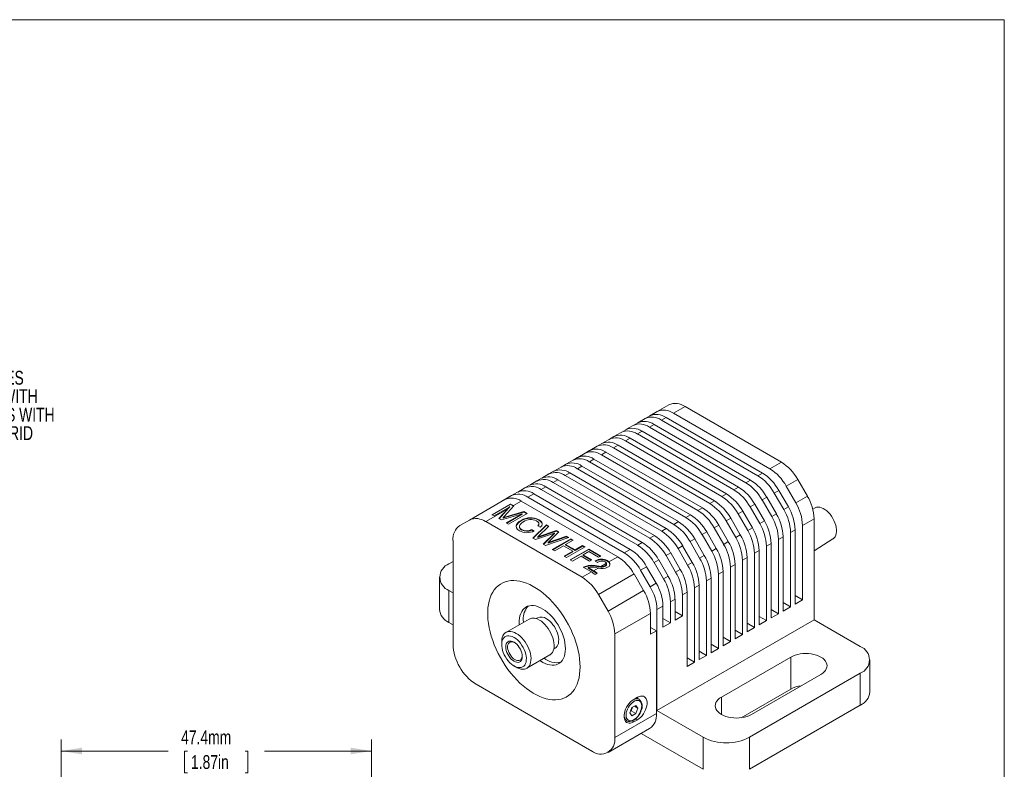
# Model space of a CAD drawing. Header units: millimetres. Extents: x 2 to 278, y 1 to 215.
# Tile 3 of 3: x 127 to 278, y 100 to 215. Entities that reach past the tile are written whole.
import ezdxf

# ---------------------------------------------------------------- set-up
doc = ezdxf.new("R2010")
doc.units = ezdxf.units.MM
doc.styles.add('SLDTEXTSTYLE0', font='TXT', dxfattribs={"width": 0.75})
doc.dimstyles.new('SLDDIMSTYLE3', dxfattribs={"dimtxt": 2.116667, "dimasz": 3.175, "dimexe": 0, "dimexo": 0.0625, "dimgap": 0.529167, "dimtad": 0, "dimtih": 1, "dimtoh": 1, "dimdec": 1, "dimrnd": 1e-09, "dimzin": 12, "dimdsep": 46, "dimtxsty": 'SLDTEXTSTYLE0', "dimsah": 1, "dimcen": 0.09, "dimadec": 0, "dimazin": 3, "dimtfac": 1, "dimtdec": 1, "dimtofl": 0, "dimtmove": 0, "dimatfit": 3, "dimfxl": 1, "dimfrac": 2, "dimtolj": 1, "dimtzin": 12, "dimarcsym": 0})

# ---------------------------------------------------------------- blocks, each defined once
blk = doc.blocks.new('_D_5')
at = {"color": 7, "linetype": 'Continuous', "lineweight": 0}
for p, q in [((133.72, 70.82), (133.72, 104.57)), ((181.15, 85.14), (181.15, 104.57)), ((133.72, 102.79), (150.06, 102.79)), ((153.02, 102.79), (152.59, 102.79)), ((152.59, 102.79), (152.59, 99.43)), ((161.85, 102.79), (162.28, 102.79)), ((162.28, 102.79), (162.28, 99.43)), ((181.15, 102.79), (164.81, 102.79)), ((152.59, 99.43), (153.02, 99.43)), ((162.28, 99.43), (161.85, 99.43))]:
    blk.add_line(p, q, dxfattribs=at)
for points in [[(133.72, 102.79), (136.89, 102.28), (136.89, 103.3)], [(181.15, 102.79), (177.98, 103.3), (177.98, 102.28)]]:
    blk.add_solid(points, dxfattribs=at)
at = {"color": 7, "linetype": 'Continuous', "lineweight": 0, "char_height": 2.117, "attachment_point": 1, "style": 'SLDTEXTSTYLE0'}
for s, insert in [('47.4mm', (152.05, 105.95)), ('1.87in', (153.56, 102.16))]:
    blk.add_mtext(s, dxfattribs=dict(at, insert=insert))
blk = doc.blocks.new('SW_NOTE_5')
at = {"color": 0, "linetype": 'Continuous', "lineweight": 0, "char_height": 2.1167, "attachment_point": 1, "style": 'SLDTEXTSTYLE0'}
for s, insert in [('SLOTTED HOLES', (0.61, 1.09)), ('COMPATIBLE WITH', (0.61, -1.73)), ('BREADBOARDS WITH', (0.61, -4.56)), ('50mm OR 2in GRID', (0.61, -7.38))]:
    blk.add_mtext(s, dxfattribs=dict(at, insert=insert))

msp = doc.modelspace()

# ---------------------------------------------------------------- linework, layer by layer
at = {"color": 7, "linetype": 'Continuous', "lineweight": 0}
for p, q in [((1.58, 214.65), (277.99, 214.65)), ((277.99, 0.9), (277.99, 214.65)), ((226.64, 155.73), (224.88, 154.71)), ((229.14, 155.48), (227.38, 154.46)), ((229.14, 155.48), (243.89, 146.97)), ((223.74, 154.06), (223.04, 153.65)), ((223.77, 154.07), (224.88, 154.71)), ((226.24, 153.81), (225.54, 153.4)), ((240.99, 145.29), (226.24, 153.81)), ((242.12, 145.95), (227.38, 154.46)), ((220.09, 151.95), (221.2, 152.59)), ((221.91, 152.99), (221.2, 152.59)), ((221.93, 153.01), (223.04, 153.65)), ((224.41, 152.75), (223.7, 152.34)), ((238.45, 143.83), (223.7, 152.34)), ((239.15, 144.23), (224.41, 152.75)), ((240.29, 144.89), (225.54, 153.4)), ((218.23, 150.87), (217.52, 150.46)), ((218.25, 150.88), (219.36, 151.53)), ((220.07, 151.93), (219.36, 151.53)), ((222.57, 151.69), (221.86, 151.28)), ((236.61, 142.76), (221.86, 151.28)), ((237.32, 143.17), (222.57, 151.69)), ((214.57, 148.76), (215.68, 149.4)), ((216.39, 149.81), (215.68, 149.4)), ((216.41, 149.82), (217.52, 150.46)), ((218.89, 149.56), (218.18, 149.16)), ((232.93, 140.64), (218.18, 149.16)), ((233.64, 141.05), (218.89, 149.56)), ((220.73, 150.62), (220.02, 150.22)), ((234.77, 141.7), (220.02, 150.22)), ((235.48, 142.11), (220.73, 150.62)), ((212.71, 147.69), (212.01, 147.28)), ((212.73, 147.7), (213.84, 148.34)), ((214.55, 148.75), (213.84, 148.34)), ((217.05, 148.5), (216.34, 148.09)), ((231.09, 139.58), (216.34, 148.09)), ((231.8, 139.99), (217.05, 148.5)), ((209.06, 145.58), (210.17, 146.22)), ((210.87, 146.63), (210.17, 146.22)), ((210.9, 146.64), (212.01, 147.28)), ((213.37, 146.38), (212.67, 145.97)), ((228.12, 137.87), (213.37, 146.38)), ((215.21, 147.44), (214.51, 147.03)), ((229.25, 138.52), (214.51, 147.03)), ((229.96, 138.93), (215.21, 147.44)), ((243.89, 146.97), (242.12, 145.95)), ((207.22, 144.52), (208.33, 145.16)), ((209.04, 145.57), (208.33, 145.16)), ((211.54, 145.32), (210.83, 144.91)), ((225.58, 136.4), (210.83, 144.91)), ((226.28, 136.8), (211.54, 145.32)), ((227.42, 137.46), (212.67, 145.97)), ((240.99, 145.29), (240.29, 144.89)), ((205.36, 143.44), (204.65, 143.03)), ((205.38, 143.46), (206.49, 144.1)), ((207.2, 144.5), (206.49, 144.1)), ((207.86, 143.2), (207.15, 142.79)), ((222.61, 134.68), (207.86, 143.2)), ((209.7, 144.26), (208.99, 143.85)), ((223.74, 135.33), (208.99, 143.85)), ((224.45, 135.74), (209.7, 144.26)), ((237.32, 143.17), (236.61, 142.76)), ((239.15, 144.23), (238.45, 143.83)), ((246.39, 144.33), (244.62, 143.31)), ((244.62, 143.31), (246.09, 140.77)), ((246.39, 144.33), (247.86, 141.79)), ((201.14, 141.01), (202.6, 141.85)), ((203.52, 142.38), (202.6, 141.85)), ((203.54, 142.39), (204.65, 143.03)), ((206.02, 142.13), (205.1, 141.6)), ((205.1, 141.6), (219.85, 133.09)), ((220.77, 133.62), (206.02, 142.13)), ((221.9, 134.27), (207.15, 142.79)), ((235.48, 142.11), (234.77, 141.7)), ((243.49, 142.66), (242.79, 142.25)), ((242.79, 142.25), (244.25, 139.71)), ((243.49, 142.66), (244.96, 140.12)), ((247.86, 141.79), (246.09, 140.77)), ((201.59, 141.27), (196.15, 138.12)), ((199.59, 138.93), (202.42, 140.56)), ((199.63, 138.91), (202.42, 140.52)), ((202.33, 140.16), (199.92, 138.77)), ((201.07, 140.97), (201.14, 141.01)), ((202.94, 140.3), (201.46, 138.65)), ((202.33, 140.09), (202.33, 140.16)), ((202.42, 140.52), (202.42, 140.56)), ((202.42, 140.52), (202.89, 140.24)), ((204.09, 141.02), (202.89, 140.32)), ((202.89, 140.32), (202.94, 140.3)), ((204.09, 141.02), (218.84, 132.5)), ((233.64, 141.05), (232.93, 140.64)), ((239.82, 140.53), (239.11, 140.12)), ((239.11, 140.12), (240.57, 137.59)), ((239.82, 140.53), (241.28, 138)), ((241.65, 141.59), (240.95, 141.19)), ((240.95, 141.19), (242.41, 138.65)), ((241.65, 141.59), (243.12, 139.06)), ((244.96, 140.12), (244.25, 139.71)), ((201.96, 139.79), (198.65, 137.88)), ((200.68, 138.34), (201.96, 139.79)), ((200.72, 138.31), (202.14, 139.91)), ((203.9, 138.97), (201.04, 138.13)), ((201.59, 138.57), (204.46, 139.42)), ((201.59, 138.49), (204.46, 139.34)), ((201.8, 137.69), (204.21, 139.08)), ((201.87, 137.65), (204.21, 139)), ((202.14, 139.91), (202.14, 139.99)), ((204.99, 139.11), (202.16, 137.48)), ((204.21, 139), (204.21, 139.08)), ((204.46, 139.42), (204.99, 139.11)), ((204.46, 139.34), (204.46, 139.42)), ((204.46, 139.34), (204.92, 139.07)), ((229.96, 138.93), (229.25, 138.52)), ((231.8, 139.99), (231.09, 139.58)), ((237.98, 139.47), (237.27, 139.06)), ((237.27, 139.06), (238.73, 136.53)), ((237.98, 139.47), (239.44, 136.94)), ((243.12, 139.06), (242.41, 138.65)), ((249.04, 139.99), (248.68, 139.8)), ((196.15, 138.12), (194.68, 137.28)), ((213.4, 129.36), (198.65, 137.88)), ((201.04, 138.13), (200.68, 138.34)), ((201.3, 138.4), (201.3, 138.48)), ((201.59, 138.49), (201.59, 138.57)), ((202.16, 137.48), (201.8, 137.69)), ((203.81, 137.14), (203.81, 137.03)), ((204.09, 137.99), (204.09, 138.07)), ((205.85, 135.35), (207.96, 137.4)), ((205.9, 135.32), (207.96, 137.32)), ((206.96, 137.01), (206.6, 137.22)), ((208.32, 137.19), (206.64, 135.55)), ((206.77, 138.08), (206.77, 138.17)), ((206.79, 137.45), (206.79, 137.55)), ((207.96, 137.4), (208.32, 137.19)), ((207.96, 137.32), (207.96, 137.4)), ((207.96, 137.32), (208.27, 137.14)), ((228.12, 137.87), (227.42, 137.46)), ((234.3, 137.35), (233.59, 136.94)), ((234.3, 137.35), (235.76, 134.81)), ((236.14, 138.41), (235.43, 138)), ((235.43, 138), (236.9, 135.47)), ((236.14, 138.41), (237.6, 135.87)), ((241.28, 138), (240.57, 137.59)), ((248.89, 138.31), (247.12, 137.29)), ((247.12, 125.91), (247.12, 137.29)), ((248.89, 138.31), (248.89, 122.85)), ((204.14, 136.59), (204.14, 136.67)), ((205.69, 136.65), (206.06, 136.45)), ((205.69, 136.57), (205.69, 136.65)), ((205.69, 136.57), (205.97, 136.41)), ((209.17, 136.13), (206.25, 135.12)), ((206.64, 135.55), (209.48, 136.52)), ((206.64, 135.47), (209.48, 136.44)), ((207.45, 134.43), (209.17, 136.13)), ((207.5, 134.4), (209.17, 136.04)), ((209.86, 136.3), (208.2, 134.67)), ((208.2, 134.67), (211.01, 135.64)), ((209.17, 136.04), (209.17, 136.13)), ((209.48, 136.52), (209.86, 136.3)), ((209.48, 136.44), (209.48, 136.52)), ((209.48, 136.44), (209.81, 136.25)), ((211.01, 135.64), (211.36, 135.43)), ((211.01, 135.55), (211.01, 135.64)), ((224.45, 135.74), (223.74, 135.33)), ((226.28, 136.8), (225.58, 136.4)), ((232.46, 136.29), (231.75, 135.88)), ((231.75, 135.88), (233.22, 133.34)), ((232.46, 136.29), (233.93, 133.75)), ((233.59, 136.94), (235.06, 134.4)), ((237.6, 135.87), (236.9, 135.47)), ((239.44, 136.94), (238.73, 136.53)), ((245.99, 136.63), (245.29, 136.23)), ((245.29, 124.85), (245.29, 136.23)), ((245.99, 125.26), (245.99, 136.63)), ((193.65, 134.99), (193.65, 119.12)), ((206.25, 135.12), (205.85, 135.35)), ((206.64, 135.47), (206.64, 135.55)), ((207.81, 134.22), (207.45, 134.43)), ((211.36, 135.43), (207.81, 134.22)), ((208.2, 134.58), (211.01, 135.55)), ((208.2, 134.58), (208.2, 134.67)), ((208.84, 133.62), (211.67, 135.26)), ((208.91, 133.58), (211.67, 135.18)), ((210.54, 134.19), (209.2, 133.42)), ((211.99, 133.35), (210.54, 134.19)), ((212.03, 135.05), (210.87, 134.38)), ((210.87, 134.38), (212.32, 133.54)), ((210.87, 134.3), (210.87, 134.38)), ((210.87, 134.3), (212.32, 133.46)), ((211.01, 135.55), (211.28, 135.4)), ((211.67, 135.26), (212.03, 135.05)), ((211.67, 135.18), (211.67, 135.26)), ((211.67, 135.18), (211.96, 135.01)), ((212.32, 133.54), (213.48, 134.21)), ((212.32, 133.46), (213.48, 134.13)), ((213.48, 134.21), (213.84, 134)), ((213.48, 134.13), (213.48, 134.21)), ((213.48, 134.13), (213.77, 133.96)), ((222.61, 134.68), (221.9, 134.27)), ((228.78, 134.16), (228.08, 133.76)), ((228.78, 134.16), (230.25, 131.63)), ((230.62, 135.23), (229.92, 134.82)), ((229.92, 134.82), (231.38, 132.28)), ((230.62, 135.23), (232.09, 132.69)), ((235.76, 134.81), (235.06, 134.4)), ((242.32, 134.51), (241.61, 134.1)), ((241.61, 122.73), (241.61, 134.1)), ((242.32, 123.14), (242.32, 134.51)), ((244.15, 135.57), (243.45, 135.16)), ((243.45, 123.79), (243.45, 135.16)), ((244.15, 124.2), (244.15, 135.57)), ((248.89, 133.39), (251.78, 135.23)), ((209.2, 133.42), (208.84, 133.62)), ((210.65, 132.58), (211.99, 133.35)), ((211.01, 132.37), (210.65, 132.58)), ((210.72, 132.54), (211.99, 133.27)), ((213.84, 134), (211.01, 132.37)), ((211.57, 132.05), (214.4, 133.68)), ((211.64, 132.01), (214.4, 133.6)), ((213.24, 132.59), (211.93, 131.84)), ((211.99, 133.27), (211.99, 133.35)), ((212.32, 133.46), (212.32, 133.54)), ((214.54, 131.84), (213.24, 132.59)), ((214.44, 133.28), (213.57, 132.78)), ((213.57, 132.78), (214.86, 132.03)), ((213.57, 132.7), (213.57, 132.78)), ((213.57, 132.7), (214.79, 131.99)), ((214.4, 133.68), (216.25, 132.61)), ((214.4, 133.6), (214.4, 133.68)), ((214.4, 133.6), (216.18, 132.57)), ((215.92, 132.42), (214.44, 133.28)), ((216.25, 132.61), (215.92, 132.42)), ((220.77, 133.62), (219.85, 133.09)), ((226.95, 133.1), (226.24, 132.7)), ((226.24, 132.7), (227.7, 130.16)), ((226.95, 133.1), (228.41, 130.57)), ((228.08, 133.76), (229.54, 131.22)), ((232.09, 132.69), (231.38, 132.28)), ((233.93, 133.75), (233.22, 133.34)), ((240.48, 133.45), (239.77, 133.04)), ((239.77, 121.67), (239.77, 133.04)), ((240.48, 122.08), (240.48, 133.45)), ((193.65, 131.78), (193.03, 131.42)), ((211.93, 131.84), (211.57, 132.05)), ((214.86, 132.03), (214.54, 131.84)), ((215.39, 131.85), (215.44, 131.88)), ((215.75, 131.64), (215.39, 131.85)), ((215.44, 131.82), (215.44, 131.88)), ((215.65, 131.09), (215.99, 131.04)), ((215.65, 131.01), (215.65, 131.09)), ((215.79, 131.66), (215.75, 131.64)), ((217.13, 131.52), (216.26, 131.01)), ((216.95, 131.08), (216.95, 131.15)), ((217.15, 131.34), (217.15, 131.44)), ((217.25, 131.83), (217.25, 131.91)), ((218.84, 132.5), (217.5, 131.73)), ((225.11, 132.04), (224.4, 131.63)), ((224.4, 131.63), (225.87, 129.1)), ((225.11, 132.04), (226.57, 129.51)), ((230.25, 131.63), (229.54, 131.22)), ((236.8, 131.33), (236.09, 130.92)), ((236.8, 119.95), (236.8, 131.33)), ((238.64, 132.39), (237.93, 131.98)), ((237.93, 120.61), (237.93, 131.98)), ((238.64, 121.02), (238.64, 132.39)), ((214.81, 130.18), (213.4, 129.36)), ((213.58, 130.89), (213.6, 130.9)), ((214.81, 130.18), (213.58, 130.89)), ((213.6, 130.88), (213.6, 130.9)), ((214.32, 130.76), (214.32, 130.84)), ((214.32, 130.84), (215.14, 130.37)), ((214.32, 130.76), (215.7, 129.96)), ((215.86, 130.78), (215.14, 130.37)), ((215.72, 129.97), (215.39, 129.79)), ((215.86, 130.78), (215.55, 130.84)), ((215.65, 131.01), (215.99, 130.96)), ((221.34, 129.87), (215.9, 126.72)), ((215.99, 130.96), (215.99, 131.04)), ((221.34, 129.87), (222.81, 127.33)), ((223.27, 130.98), (222.35, 130.45)), ((222.35, 130.45), (223.81, 127.91)), ((223.27, 130.98), (224.73, 128.44)), ((228.41, 130.57), (227.7, 130.16)), ((234.96, 130.27), (234.25, 129.86)), ((234.25, 118.48), (234.25, 129.86)), ((234.96, 118.89), (234.96, 130.27)), ((236.09, 119.55), (236.09, 130.92)), ((191.57, 129.38), (191.57, 124.48)), ((224.73, 128.44), (223.81, 127.91)), ((226.57, 129.51), (225.87, 129.1)), ((231.28, 128.14), (230.58, 127.74)), ((231.28, 116.77), (231.28, 128.14)), ((233.12, 129.21), (232.42, 128.8)), ((232.42, 117.42), (232.42, 128.8)), ((233.12, 117.83), (233.12, 129.21)), ((193.03, 127.34), (193.03, 122.44)), ((193.03, 127.34), (193.65, 126.99)), ((217.36, 124.19), (215.9, 126.72)), ((222.81, 127.33), (217.36, 124.19)), ((229.45, 127.08), (228.74, 126.67)), ((228.74, 123.47), (228.74, 126.67)), ((229.45, 115.71), (229.45, 127.08)), ((230.58, 116.36), (230.58, 127.74)), ((245.99, 126.57), (247.12, 125.91)), ((227.61, 126.02), (226.9, 125.61)), ((226.9, 122.4), (226.9, 125.61)), ((227.61, 122.81), (227.61, 126.02)), ((244.15, 125.51), (245.29, 124.85)), ((247.12, 125.91), (245.99, 125.26)), ((223.84, 123.84), (218.4, 120.7)), ((223.84, 123.84), (223.84, 120.64)), ((225.77, 124.96), (224.85, 124.43)), ((224.85, 124.43), (224.85, 108.97)), ((225.77, 121.75), (225.77, 124.96)), ((227.61, 124.12), (228.74, 123.47)), ((242.32, 124.44), (243.45, 123.79)), ((243.45, 123.79), (242.32, 123.14)), ((245.29, 124.85), (244.15, 124.2)), ((193.65, 122.09), (193.03, 122.44)), ((205.28, 122.98), (201.75, 120.94)), ((204.4, 122.88), (204.41, 122.47)), ((206.59, 123.16), (206.39, 123.04)), ((248.89, 122.85), (224.85, 108.97)), ((225.77, 123.06), (226.9, 122.4)), ((225.77, 121.75), (226.9, 122.4)), ((227.61, 122.81), (228.74, 123.47)), ((238.64, 122.32), (239.77, 121.67)), ((240.48, 123.38), (241.61, 122.73)), ((241.61, 122.73), (240.48, 122.08)), ((248.89, 122.85), (255.96, 118.77)), ((218.4, 104.84), (218.4, 120.7)), ((224.76, 121.17), (223.84, 121.7)), ((223.84, 120.64), (224.76, 121.17)), ((224.76, 108.51), (224.76, 121.17)), ((236.8, 121.26), (237.93, 120.61)), ((237.93, 120.61), (236.8, 119.95)), ((239.77, 121.67), (238.64, 121.02)), ((201.09, 119.48), (201.09, 119.07)), ((233.12, 119.14), (234.25, 118.48)), ((234.96, 120.2), (236.09, 119.55)), ((236.09, 119.55), (234.96, 118.89)), ((209.06, 118.4), (209.27, 118.52)), ((231.28, 118.08), (232.42, 117.42)), ((234.25, 118.48), (233.12, 117.83)), ((204.92, 115.44), (208.46, 117.48)), ((229.45, 117.02), (230.58, 116.36)), ((230.58, 116.36), (229.45, 115.71)), ((232.42, 117.42), (231.28, 116.77)), ((245.32, 117.16), (234.71, 111.03)), ((245.32, 112.26), (245.32, 117.16)), ((257.43, 111.83), (257.43, 116.73)), ((202.98, 115.8), (203.33, 115.59)), ((255.96, 114.69), (238.99, 104.89)), ((239.31, 108.38), (249.92, 114.5)), ((255.96, 109.79), (255.96, 114.69)), ((197.18, 113), (214.86, 102.79)), ((237.73, 107.88), (245.32, 112.26)), ((221.86, 111), (221.3, 110.67)), ((222.12, 110.7), (221.73, 110.93)), ((234.71, 108.38), (234.71, 111.03)), ((224.76, 108.51), (218.4, 104.84)), ((221.01, 109.42), (220.69, 108.62)), ((221, 108.17), (220.69, 108.62)), ((220.92, 108.94), (220.79, 108.87)), ((220.92, 108.94), (221.07, 109.34)), ((220.92, 108.94), (221.62, 108.53)), ((221.62, 108.53), (221, 108.17)), ((221.63, 109.77), (221.01, 109.42)), ((221.07, 109.34), (221.13, 109.49)), ((221.4, 109.64), (221.94, 109.33)), ((221.62, 108.53), (221.94, 109.33)), ((221.63, 109.77), (221.94, 109.33)), ((224.85, 108.97), (231.92, 104.89)), ((255.96, 109.79), (238.99, 99.99)), ((219.89, 107.6), (220.22, 107.41)), ((221.05, 107.39), (221.3, 107.24)), ((221.3, 107.24), (221.86, 107.57)), ((221.59, 107.73), (221.86, 107.57)), ((217.36, 102.55), (223.72, 106.22)), ((231.92, 99.99), (222.43, 105.47)), ((231.92, 99.99), (231.92, 104.89)), ((238.99, 104.89), (238.99, 99.99))]:
    msp.add_line(p, q, dxfattribs=at)
at = {"color": 7, "linetype": 'Continuous', "lineweight": 0, "flags": 128}
for points in [[(251.08, 139.28), (250.82, 139.52), (250.55, 139.72), (250.28, 139.89), (250.01, 140), (249.75, 140.08), (249.5, 140.1), (249.27, 140.07), (249.06, 140), (249.04, 139.99)], [(201.46, 138.65), (201.38, 138.55), (201.3, 138.48)], [(202.14, 139.91), (202.24, 140.01), (202.33, 140.09)], [(204.21, 139.08), (204.04, 139.02), (203.9, 138.97)], [(251.78, 135.23), (251.79, 135.23), (251.97, 135.38), (252.11, 135.56), (252.21, 135.79), (252.28, 136.05), (252.32, 136.34), (252.31, 136.66), (252.27, 136.99), (252.19, 137.34), (252.08, 137.69), (251.93, 138.03), (251.76, 138.37), (251.55, 138.7), (251.33, 139), (251.08, 139.28)], [(201.3, 138.48), (201.46, 138.53), (201.59, 138.57)], [(201.3, 138.4), (201.46, 138.45), (201.59, 138.49)], [(203.81, 136.49), (203.53, 136.68), (203.35, 136.91), (203.3, 137.16), (203.36, 137.41), (203.53, 137.65), (203.78, 137.87), (204.09, 138.07)], [(204.4, 137.83), (204.13, 137.65), (203.92, 137.43), (203.81, 137.2), (203.83, 137), (203.94, 136.82), (204.14, 136.67)], [(206.6, 137.22), (206.73, 137.36), (206.79, 137.52), (206.76, 137.67), (206.63, 137.85), (206.43, 137.99)], [(206.77, 138.17), (207.04, 137.98), (207.22, 137.77), (207.29, 137.53), (207.21, 137.25), (206.96, 137.01)], [(217.13, 131.52), (217.03, 131.64), (216.91, 131.73)], [(216.95, 131.08), (217.12, 131.22), (217.14, 131.35)], [(217.25, 131.91), (217.4, 131.81), (217.5, 131.73)], [(215.99, 131.04), (216.14, 131.02), (216.26, 131.01)], [(213.09, 115.66), (213.07, 115.08), (213.02, 114.52), (212.93, 114), (212.8, 113.5), (212.64, 113.03), (212.44, 112.6), (212.21, 112.21), (211.95, 111.86), (211.65, 111.55), (211.33, 111.28), (210.98, 111.05), (210.6, 110.87), (210.2, 110.74), (209.78, 110.65), (209.33, 110.61), (208.87, 110.62), (208.4, 110.67), (207.91, 110.78), (207.42, 110.93), (206.91, 111.12), (206.4, 111.36), (205.89, 111.65), (205.38, 111.97), (204.88, 112.34), (204.38, 112.74), (203.89, 113.19), (203.4, 113.66), (202.94, 114.17), (202.49, 114.71), (202.05, 115.27), (201.64, 115.86), (201.25, 116.46), (200.89, 117.09), (200.55, 117.72), (200.24, 118.37), (199.96, 119.03), (199.72, 119.68), (199.5, 120.34), (199.32, 121), (199.18, 121.65), (199.07, 122.29), (198.99, 122.91), (198.96, 123.52), (198.96, 124.11), (198.99, 124.68), (199.07, 125.22), (199.18, 125.73), (199.32, 126.21), (199.5, 126.66), (199.72, 127.07), (199.96, 127.44), (200.24, 127.78), (200.55, 128.07), (200.89, 128.32), (201.25, 128.52), (201.64, 128.68), (202.05, 128.79), (202.49, 128.85), (202.94, 128.87), (203.4, 128.83), (203.89, 128.75), (204.38, 128.63), (204.88, 128.46), (205.38, 128.24), (205.89, 127.97), (206.4, 127.67), (206.91, 127.32), (207.42, 126.94), (207.91, 126.51), (208.4, 126.05), (208.87, 125.56), (209.33, 125.04), (209.78, 124.49), (210.2, 123.91), (210.6, 123.32), (210.98, 122.7), (211.33, 122.07), (211.65, 121.43), (211.95, 120.78), (212.21, 120.12), (212.44, 119.46), (212.64, 118.8), (212.8, 118.15), (212.93, 117.51), (213.02, 116.87), (213.07, 116.25), (213.09, 115.66)], [(210.84, 118.44), (210.83, 118.87), (210.77, 119.32), (210.68, 119.78), (210.55, 120.24), (210.39, 120.71), (210.19, 121.18), (209.96, 121.64), (209.71, 122.09), (209.43, 122.52), (209.13, 122.93), (208.81, 123.31), (208.47, 123.67), (208.12, 123.98), (207.76, 124.27), (207.4, 124.51), (207.04, 124.71), (206.67, 124.86), (206.32, 124.97), (205.98, 125.03), (205.65, 125.04), (205.33, 125.01), (205.04, 124.92), (204.78, 124.79), (204.54, 124.61), (204.33, 124.39), (204.15, 124.13), (204, 123.83), (203.89, 123.49), (203.82, 123.12), (203.78, 122.73), (203.78, 122.31), (203.79, 122.11)], [(206.87, 122.82), (207.16, 122.63), (207.44, 122.41), (207.71, 122.14), (207.97, 121.85), (208.21, 121.53), (208.43, 121.19), (208.63, 120.83), (208.79, 120.46), (208.92, 120.09), (209.02, 119.72), (209.09, 119.36), (209.11, 119.01), (209.11, 118.69), (209.06, 118.39), (208.98, 118.12), (208.86, 117.88), (208.71, 117.68), (208.53, 117.52), (208.46, 117.48)], [(207.93, 123.02), (208.19, 122.85), (208.45, 122.64), (208.7, 122.39), (208.93, 122.11), (209.15, 121.81), (209.34, 121.49), (209.5, 121.16), (209.63, 120.82), (209.73, 120.48), (209.79, 120.14), (209.82, 119.82), (209.81, 119.52), (209.77, 119.25), (209.68, 119.01), (209.57, 118.8), (209.42, 118.63), (209.27, 118.52)], [(201.09, 119.48), (201.09, 119.56), (201.12, 119.88), (201.18, 120.17), (201.28, 120.42), (201.41, 120.64), (201.58, 120.82), (201.77, 120.95), (201.99, 121.04), (202.23, 121.08), (202.49, 121.08), (202.77, 121.02), (203.05, 120.92), (203.33, 120.78)], [(203.33, 120.78), (203.62, 120.59), (203.9, 120.36), (204.18, 120.1), (204.44, 119.81), (204.68, 119.49), (204.9, 119.15), (205.09, 118.79), (205.25, 118.42), (205.39, 118.05), (205.49, 117.68), (205.55, 117.32), (205.58, 116.97), (205.57, 116.65), (205.52, 116.35), (205.44, 116.07), (205.33, 115.84), (205.18, 115.64), (205, 115.48), (204.79, 115.37), (204.56, 115.31), (204.31, 115.29), (204.04, 115.32), (203.76, 115.39), (203.48, 115.52), (203.33, 115.59)], [(202.98, 120.17), (203.24, 119.99), (203.5, 119.78), (203.75, 119.53), (203.98, 119.26), (204.2, 118.95), (204.39, 118.63), (204.55, 118.3), (204.68, 117.96), (204.78, 117.62), (204.84, 117.29), (204.87, 116.97), (204.86, 116.67), (204.82, 116.39), (204.74, 116.15), (204.62, 115.94), (204.47, 115.78), (204.3, 115.65), (204.09, 115.57), (203.87, 115.54), (203.63, 115.56), (203.37, 115.62), (203.11, 115.73), (202.85, 115.88), (202.59, 116.07), (202.33, 116.3), (202.09, 116.57), (201.87, 116.86), (201.67, 117.17), (201.49, 117.5), (201.34, 117.84), (201.23, 118.18), (201.15, 118.51), (201.1, 118.84), (201.09, 119.15), (201.12, 119.44), (201.18, 119.7), (201.28, 119.92), (201.41, 120.11), (201.58, 120.25), (201.77, 120.36), (201.98, 120.41), (202.21, 120.42), (202.46, 120.38), (202.72, 120.3), (202.98, 120.17)], [(202.98, 119.44), (203.2, 119.29), (203.41, 119.11), (203.61, 118.88), (203.79, 118.63), (203.95, 118.36), (204.08, 118.08), (204.17, 117.8), (204.23, 117.52), (204.25, 117.25), (204.23, 117.01), (204.17, 116.8), (204.08, 116.62), (203.95, 116.48), (203.79, 116.39), (203.61, 116.35), (203.41, 116.36), (203.2, 116.42), (202.98, 116.52), (202.76, 116.67), (202.55, 116.86), (202.35, 117.08), (202.17, 117.33), (202.01, 117.6), (201.89, 117.88), (201.79, 118.17), (201.73, 118.45), (201.72, 118.71), (201.73, 118.96), (201.79, 119.17), (201.89, 119.35), (202.01, 119.48), (202.17, 119.57), (202.35, 119.61), (202.55, 119.61), (202.76, 119.55), (202.98, 119.44)], [(204.24, 117.34), (204.24, 117.3), (204.2, 117.08), (204.13, 116.9), (204.02, 116.76), (203.88, 116.67), (203.71, 116.62), (203.53, 116.62), (203.33, 116.67), (203.12, 116.77), (202.92, 116.91), (202.72, 117.09), (202.53, 117.3), (202.37, 117.54), (202.23, 117.8), (202.12, 118.07), (202.04, 118.33), (202, 118.59), (202, 118.83), (202.04, 119.04), (202.12, 119.22), (202.23, 119.36), (202.37, 119.46), (202.53, 119.51), (202.72, 119.51), (202.92, 119.46), (203.05, 119.4)], [(206.96, 116.62), (207.04, 116.57), (207.4, 116.35), (207.76, 116.17), (208.12, 116.04), (208.47, 115.95), (208.81, 115.92), (209.13, 115.93), (209.43, 115.99), (209.71, 116.1), (209.96, 116.25), (210.19, 116.45), (210.39, 116.69), (210.55, 116.97), (210.68, 117.29), (210.77, 117.65), (210.83, 118.03), (210.84, 118.44)], [(249.92, 114.5), (250.2, 114.69), (250.43, 114.89), (250.62, 115.11), (250.76, 115.35), (250.84, 115.59), (250.87, 115.83), (250.84, 116.08), (250.76, 116.32), (250.62, 116.55), (250.43, 116.77), (250.2, 116.97), (249.92, 117.16), (249.6, 117.32), (249.24, 117.46), (248.86, 117.56), (248.46, 117.64), (248.04, 117.69), (247.62, 117.71), (247.19, 117.69), (246.78, 117.64), (246.38, 117.56), (245.99, 117.46), (245.64, 117.32), (245.32, 117.16)], [(221.3, 110.67), (221.05, 110.51), (220.81, 110.3), (220.59, 110.06), (220.38, 109.79), (220.2, 109.49), (220.05, 109.18), (219.94, 108.86), (219.86, 108.55), (219.82, 108.25), (219.82, 107.96), (219.86, 107.71), (219.94, 107.49), (220.05, 107.3), (220.2, 107.17), (220.38, 107.08), (220.59, 107.04), (220.81, 107.06), (221.05, 107.13), (221.3, 107.24)], [(222.35, 108.87), (222.44, 109.15), (222.5, 109.42), (222.52, 109.68), (222.5, 109.92), (222.44, 110.12), (222.34, 110.29), (222.21, 110.42), (222.05, 110.49), (221.87, 110.52), (221.67, 110.51), (221.46, 110.44), (221.25, 110.32), (221.03, 110.16), (220.83, 109.96), (220.64, 109.73), (220.47, 109.48), (220.33, 109.21), (220.23, 108.93), (220.15, 108.66), (220.12, 108.39), (220.12, 108.14), (220.16, 107.92), (220.24, 107.74), (220.35, 107.59), (220.49, 107.49), (220.66, 107.43), (220.85, 107.43), (221.06, 107.47), (221.27, 107.56), (221.49, 107.7), (221.7, 107.88), (221.9, 108.09), (222.07, 108.34), (222.23, 108.6), (222.35, 108.87)], [(221.86, 107.57), (222.11, 107.74), (222.34, 107.94), (222.57, 108.19), (222.77, 108.46), (222.95, 108.76), (223.1, 109.07), (223.22, 109.38), (223.3, 109.7), (223.34, 110), (223.34, 110.28), (223.3, 110.54), (223.22, 110.76), (223.1, 110.94), (222.95, 111.08), (222.77, 111.17), (222.57, 111.2), (222.34, 111.19), (222.11, 111.12), (221.86, 111)], [(221.93, 110.81), (221.93, 110.82), (221.93, 111.04)], [(234.71, 111.03), (234.43, 110.85), (234.2, 110.65), (234.01, 110.43), (233.87, 110.19), (233.79, 109.95), (233.76, 109.71), (233.79, 109.46), (233.87, 109.22), (234.01, 108.99), (234.2, 108.77), (234.43, 108.57), (234.71, 108.38), (235.03, 108.22), (235.39, 108.08), (235.77, 107.97), (236.17, 107.9), (236.59, 107.85), (237.01, 107.83), (237.44, 107.85), (237.85, 107.9), (238.26, 107.97), (238.64, 108.08), (238.99, 108.22), (239.31, 108.38)], [(220.22, 107.42), (220.31, 107.37), (220.49, 107.31), (220.69, 107.3), (220.89, 107.34), (221.11, 107.41), (221.33, 107.53), (221.54, 107.68), (221.75, 107.87), (221.94, 108.09), (222.11, 108.33), (222.26, 108.58), (222.38, 108.84), (222.4, 108.88)], [(221.07, 109.34), (221.1, 109.43), (221.12, 109.48)]]:
    msp.add_lwpolyline(points, dxfattribs=at)
at = {"color": 7, "linetype": 'Continuous', "lineweight": 0}
for centre, radius, start, end in [((227.68, 153.44), 2.51, 54.3818, 114.314), ((224.07, 151.36), 2.51, 54.3818, 114.314), ((224.78, 151.76), 2.51, 54.3818, 114.314), ((225.91, 152.42), 2.51, 54.3818, 114.314), ((221.1, 149.64), 2.51, 54.3818, 114.314), ((222.23, 150.3), 2.51, 54.3818, 114.314), ((222.94, 150.7), 2.51, 54.3818, 114.314), ((218.56, 148.17), 2.51, 54.3818, 114.314), ((219.26, 148.58), 2.51, 54.3818, 114.314), ((220.4, 149.23), 2.51, 54.3818, 114.314), ((216.72, 147.11), 2.51, 54.3818, 114.314), ((217.43, 147.52), 2.51, 54.3818, 114.314), ((213.75, 145.4), 2.51, 54.3818, 114.314), ((214.88, 146.05), 2.51, 54.3818, 114.314), ((215.59, 146.46), 2.51, 54.3818, 114.314), ((211.2, 143.93), 2.51, 54.3818, 114.314), ((211.91, 144.34), 2.51, 54.3818, 114.314), ((213.04, 144.99), 2.51, 54.3818, 114.314), ((240.07, 140.85), 7.21, 28.8556, 58.0453), ((208.23, 142.21), 2.51, 54.3818, 114.314), ((209.36, 142.87), 2.51, 54.3818, 114.314), ((210.07, 143.27), 2.51, 54.3818, 114.314), ((236.47, 138.77), 7.21, 28.8556, 58.0453), ((237.18, 139.17), 7.21, 28.8556, 58.0453), ((238.31, 139.83), 7.21, 28.8556, 58.0453), ((205.69, 140.74), 2.51, 54.3818, 114.314), ((206.39, 141.15), 2.51, 54.3818, 114.314), ((207.53, 141.8), 2.51, 54.3818, 114.314), ((233.5, 137.05), 7.21, 28.8556, 58.0453), ((234.63, 137.7), 7.21, 28.8556, 58.0453), ((235.34, 138.11), 7.21, 28.8556, 58.0453), ((203.64, 139.56), 2.51, 54.3818, 114.314), ((204.56, 140.09), 2.51, 54.3818, 114.314), ((230.95, 135.58), 7.21, 28.8556, 58.0453), ((231.66, 135.99), 7.21, 28.8556, 58.0453), ((232.79, 136.64), 7.21, 28.8556, 58.0453), ((241.68, 138.06), 7.21, 1.9565, 31.1437), ((202.63, 138.97), 2.51, 54.3818, 114.314), ((203.23, 139.03), 1.45, 128.5486, 138.6951), ((200.76, 136.65), 4.25, 59.8797, 67.0137), ((229.11, 134.52), 7.21, 28.8556, 58.0453), ((229.82, 134.93), 7.21, 28.8556, 58.0453), ((238.78, 136.39), 7.21, 1.9565, 31.1437), ((239.91, 137.04), 7.21, 1.9565, 31.1437), ((197.99, 135.14), 4.11, 62.0395, 67.0804), ((226.14, 132.81), 7.21, 28.8556, 58.0453), ((227.28, 133.46), 7.21, 28.8556, 58.0453), ((227.98, 133.87), 7.21, 28.8556, 58.0453), ((236.24, 134.92), 7.21, 1.9565, 31.1437), ((236.94, 135.33), 7.21, 1.9565, 31.1437), ((238.08, 135.98), 7.21, 1.9565, 31.1437), ((196.15, 135.23), 2.52, 125.698, 185.6204), ((197.18, 135.83), 2.51, 54.3818, 114.314), ((204.57, 136.77), 1.31, 111.6113, 164.7239), ((205.51, 135.78), 2.7, 62.1145, 121.9164), ((205.51, 135.7), 2.7, 62.1145, 121.9164), ((205.55, 136.18), 2.01, 64.1393, 124.6636), ((206.5, 137.44), 0.288, 301.9374, 4.8268), ((206.46, 137.31), 0.839, 12.6693, 68.1234), ((223.6, 131.34), 7.21, 28.8556, 58.0453), ((224.31, 131.75), 7.21, 28.8556, 58.0453), ((225.44, 132.4), 7.21, 28.8556, 58.0453), ((234.4, 133.86), 7.21, 1.9565, 31.1437), ((235.11, 134.27), 7.21, 1.9565, 31.1437), ((204.97, 138.54), 2.36, 240.4743, 297.4243), ((204.31, 137.05), 0.491, 180.7505, 250.5769), ((204.93, 138.1), 1.63, 241.0644, 297.7988), ((204.93, 138.02), 1.63, 241.0644, 297.7988), ((220.63, 129.62), 7.21, 28.8556, 58.0453), ((221.76, 130.28), 7.21, 28.8556, 58.0453), ((222.47, 130.68), 7.21, 28.8556, 58.0453), ((231.43, 132.14), 7.21, 1.9565, 31.1437), ((232.56, 132.8), 7.21, 1.9565, 31.1437), ((233.27, 133.2), 7.21, 1.9565, 31.1437), ((218.08, 128.15), 7.21, 28.8556, 58.0453), ((218.79, 128.56), 7.21, 28.8556, 58.0453), ((219.92, 129.21), 7.21, 28.8556, 58.0453), ((228.88, 130.67), 7.21, 1.9565, 31.1437), ((229.59, 131.08), 7.21, 1.9565, 31.1437), ((230.72, 131.73), 7.21, 1.9565, 31.1437), ((216.03, 126.97), 7.21, 28.8556, 58.0453), ((216.95, 127.5), 7.21, 28.8556, 58.0453), ((225.91, 128.96), 7.21, 1.9565, 31.1437), ((227.05, 129.61), 7.21, 1.9565, 31.1437), ((227.75, 130.02), 7.21, 1.9565, 31.1437), ((193.82, 129.38), 2.19, 111.1173, 248.8827), ((214.89, 128.18), 3.01, 75.4151, 115.3798), ((214.89, 128.12), 2.99, 75.3096, 114.3327), ((216.37, 130.33), 1.81, 61.0061, 121.046), ((216.37, 130.26), 1.79, 60.8437, 120.4462), ((216.41, 130.71), 1.14, 63.6971, 123.1198), ((216.31, 132.33), 1.41, 256.9875, 296.851), ((216.38, 132.19), 1.18, 263.9485, 298.4411), ((216.84, 131.43), 0.303, 289.9762, 16.1436), ((217.03, 131.25), 0.618, 6.3199, 69.5244), ((217.13, 131.37), 0.512, 290.1429, 44.1954), ((215.02, 126.38), 7.21, 28.8556, 58.0453), ((223.37, 127.49), 7.21, 1.9565, 31.1437), ((224.08, 127.9), 7.21, 1.9565, 31.1437), ((225.21, 128.55), 7.21, 1.9565, 31.1437), ((214.93, 128.26), 2.65, 76.5063, 103.4026), ((212.15, 125.59), 5.3, 52.2731, 59.8537), ((212.47, 125.78), 5.3, 52.2731, 59.8537), ((216.43, 132.93), 2.22, 255.7117, 293.1664), ((221.53, 126.43), 7.21, 1.9565, 31.1437), ((222.24, 126.84), 7.21, 1.9565, 31.1437), ((209.58, 123.24), 7.21, 28.8556, 58.0453), ((218.56, 124.71), 7.21, 1.9565, 31.1437), ((219.69, 125.37), 7.21, 1.9565, 31.1437), ((220.4, 125.77), 7.21, 1.9565, 31.1437), ((216.63, 123.6), 7.21, 1.9565, 31.1437), ((217.64, 124.18), 7.21, 1.9565, 31.1437), ((194.04, 124.71), 2.49, 185.3293, 245.9908), ((207.18, 123.05), 2.79, 136.9696, 183.5957), ((211.19, 120.45), 7.21, 1.9565, 31.1437), ((205.94, 121.51), 1.61, 54.6376, 114.052), ((207.15, 121.94), 1.34, 54.1962, 114.4933), ((201.3, 119.46), 7.66, 182.5242, 237.4758), ((255.17, 116.73), 2.19, 291.1173, 68.8827), ((209.48, 119.28), 2.98, 230.6023, 282.0471), ((247.42, 108.4), 4.39, 96.833, 118.5382), ((254.95, 112.06), 2.49, 294.0092, 354.6707), ((221.73, 109.87), 0.913, 64.5647, 121.72), ((221.17, 109.62), 1.43, 328.8995, 48.3205), ((219.88, 109.8), 1.28, 317.0633, 338.6655), ((222.29, 108.25), 2.49, 305.3259, 5.9863), ((220.89, 108.24), 1.07, 169.5203, 231.3129), ((216.23, 104.5), 2.19, 231.1308, 8.88), ((235.46, 111.69), 7.66, 242.5284, 297.4716)]:
    msp.add_arc(centre, radius, start, end, dxfattribs=at)
for centre, major_axis, ratio, start_param, end_param in [((201.96, 135.71), (7.11, 9.16), 0.224768, 1.265028, 1.288796), ((215.86, 126.7), (5.25, -1.96), 0.7062, 1.824146, 1.828359)]:
    msp.add_ellipse(centre, major_axis=major_axis, ratio=ratio, start_param=start_param, end_param=end_param, dxfattribs=at)

# ---------------------------------------------------------------- block references
msp.add_blockref('SW_NOTE_5', (109.79, 159.85), dxfattribs=at)

# ---------------------------------------------------------------- dimensions: what is measured, and where the dimension line sits
dim = msp.add_linear_dim(base=(181.15, 102.79), p1=(133.72, 69.55), p2=(181.15, 83.87), dimstyle='SLDDIMSTYLE3', dxfattribs=at)
dim.commit()
dim.dimension.update_dxf_attribs({"geometry": '_D_5', "text_midpoint": (157.44, 102.79), "dimtype": 160})

doc.saveas('drawing.dxf')
